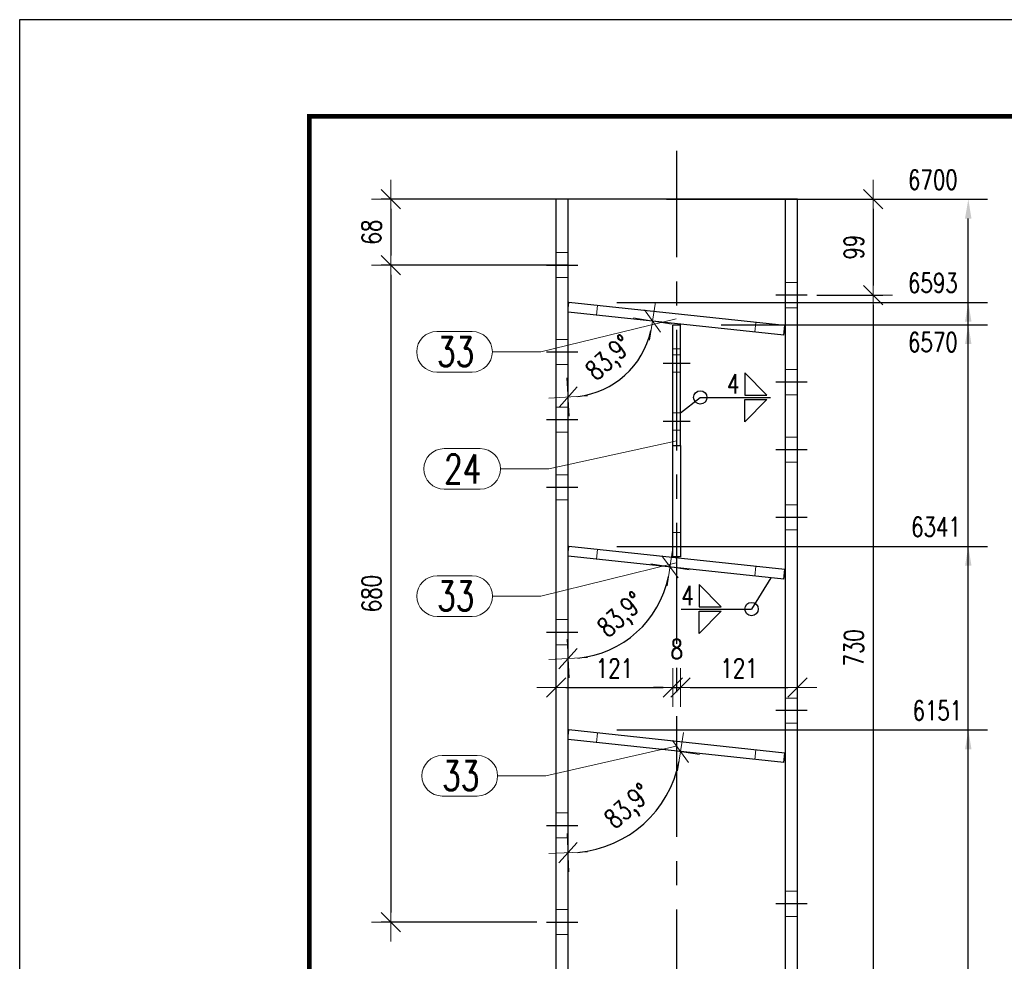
# Model space of a CAD drawing. Header units: millimetres. Extents: x 2097 to 3301, y 14853 to 15503.
# Tile 27 of 97: x 2099 to 2201, y 15377 to 15475. Entities that reach past the tile are written whole.
import ezdxf

# ---------------------------------------------------------------- set-up
doc = ezdxf.new("R2010")
doc.units = ezdxf.units.MM
doc.header["$LTSCALE"] = 10
doc.linetypes.add('HIDDEN', pattern=[0.375, 0.25, -0.125])
doc.linetypes.add('MITTE', pattern=[2, 1.25, -0.25, 0.25, -0.25])
doc.layers.get('Defpoints').update_dxf_attribs({"color": 1})
doc.layers.add('_FORMATKA', color=8, linetype='Continuous', plot=False)
for name, color, linetype, lineweight in [('_RAMKA', 7, 'Continuous', 35), ('PS_DIM', 4, 'Continuous', 13), ('PS_Hidden', 2, 'HIDDEN', 9), ('PS_Pos', 1, 'Continuous', 15), ('PS_SOLID', 7, 'Continuous', 30)]:
    doc.layers.add(name, color=color, linetype=linetype, lineweight=lineweight)
for name, color, linetype in [('PS_MID', 5, 'MITTE'), ('PS_SHAPE', 3, 'Continuous'), ('PS_WELD', 1, 'Continuous')]:
    doc.layers.add(name, color=color, linetype=linetype)
doc.styles.add('simplex', font='simplex.shx', dxfattribs={"width": 0.75})
doc.dimstyles.new('1_10_GŁ_DS1-LS10', dxfattribs={"dimtxt": 2, "dimasz": 2, "dimexe": 2, "dimexo": 5, "dimgap": 1, "dimtad": 1, "dimjust": 4, "dimdec": 0, "dimlfac": 10, "dimtxsty": 'simplex', "dimblk1": 'NONE', "dimsah": 1, "dimcen": 2, "dimclrd": 256, "dimclre": 256, "dimclrt": 3, "dimadec": 1, "dimazin": 0, "dimtfac": 1, "dimtdec": 0, "dimtmove": 2, "dimatfit": 3, "dimfxl": 1, "dimarcsym": 0})
doc.dimstyles.new('1_10_PRZ', dxfattribs={"dimtxt": 2, "dimasz": 1, "dimexe": 2, "dimexo": 5, "dimgap": 1, "dimtad": 1, "dimdec": 0, "dimlfac": 10, "dimtxsty": 'simplex', "dimblk": 'dimznak', "dimcen": 2, "dimse1": 1, "dimse2": 1, "dimclrt": 3, "dimadec": 1, "dimazin": 0, "dimtfac": 1, "dimtdec": 0, "dimtix": 1, "dimtmove": 2, "dimatfit": 3, "dimldrblk": 'dim-grot', "dimfxl": 1, "dimarcsym": 0})
doc.dimstyles.new('1_10_SC', dxfattribs={"dimtxt": 2, "dimasz": 1, "dimexe": 1, "dimexo": 1, "dimgap": 1, "dimtad": 1, "dimdec": 0, "dimlfac": 10, "dimtxsty": 'simplex', "dimblk": 'dimznak', "dimcen": 2, "dimclrd": 256, "dimclre": 256, "dimclrt": 3, "dimadec": 1, "dimazin": 0, "dimtfac": 1, "dimtdec": 0, "dimtix": 1, "dimtmove": 2, "dimatfit": 3, "dimldrblk": 'dim-grot', "dimfxl": 1, "dimarcsym": 0})

# ---------------------------------------------------------------- blocks, each defined once
blk = doc.blocks.new('*D1270')
at = {"layer": 'Defpoints', "color": 0, "transparency": 16777216}
for p in [(2156.2, 15401.11), (2197.58, 15401.11), (2179.89, 15223.91)]:
    blk.add_point(p, dxfattribs=at)
at = {"layer": 'PS_DIM', "lineweight": -2, "transparency": 16777216}
for p, q in [((2161.2, 15401.11), (2199.58, 15401.11)), ((2197.58, 15223.91), (2197.58, 15399.11)), ((2184.89, 15223.91), (2199.58, 15223.91))]:
    blk.add_line(p, q, dxfattribs=at)
at = {"layer": 'PS_DIM', "transparency": 16777216}
blk.add_solid([(2197.24, 15399.11), (2197.91, 15399.11), (2197.58, 15401.11)], dxfattribs=at)
at = {"layer": 'PS_DIM', "color": 3, "transparency": 16777216, "insert": (2194.38, 15403.13), "char_height": 2, "attachment_point": 5, "rotation": 0.0573, "style": 'simplex'}
blk.add_mtext('6151', dxfattribs=at)
blk = doc.blocks.new('_None')
blk = doc.blocks.new('*D1271')
at = {"layer": 'Defpoints', "color": 0, "transparency": 16777216}
for p in [(2156.2, 15420.11), (2197.58, 15420.11), (2179.89, 15223.91)]:
    blk.add_point(p, dxfattribs=at)
at = {"layer": 'PS_DIM', "lineweight": -2, "transparency": 16777216}
for p, q in [((2161.2, 15420.11), (2199.58, 15420.11)), ((2197.58, 15223.91), (2197.58, 15418.11)), ((2184.89, 15223.91), (2199.58, 15223.91))]:
    blk.add_line(p, q, dxfattribs=at)
at = {"layer": 'PS_DIM', "transparency": 16777216}
blk.add_solid([(2197.24, 15418.11), (2197.91, 15418.11), (2197.58, 15420.11)], dxfattribs=at)
at = {"layer": 'PS_DIM', "color": 3, "transparency": 16777216, "insert": (2194.23, 15422.13), "char_height": 2, "attachment_point": 5, "rotation": 0.0573, "style": 'simplex'}
blk.add_mtext('6341', dxfattribs=at)
blk = doc.blocks.new('*D1272')
at = {"layer": 'Defpoints', "color": 0, "transparency": 16777216}
for p in [(2166.99, 15443.04), (2197.58, 15443.04), (2179.89, 15223.91)]:
    blk.add_point(p, dxfattribs=at)
at = {"layer": 'PS_DIM', "lineweight": -2, "transparency": 16777216}
for p, q in [((2171.99, 15443.04), (2199.58, 15443.04)), ((2197.58, 15223.91), (2197.58, 15441.04)), ((2184.89, 15223.91), (2199.58, 15223.91))]:
    blk.add_line(p, q, dxfattribs=at)
at = {"layer": 'PS_DIM', "transparency": 16777216}
blk.add_solid([(2197.24, 15441.04), (2197.91, 15441.04), (2197.58, 15443.04)], dxfattribs=at)
at = {"layer": 'PS_DIM', "color": 3, "transparency": 16777216, "insert": (2193.91, 15441.24), "char_height": 2, "attachment_point": 5, "rotation": 0.0573, "style": 'simplex'}
blk.add_mtext('6570', dxfattribs=at)
blk = doc.blocks.new('*D1273')
at = {"layer": 'Defpoints', "color": 0, "transparency": 16777216}
for p in [(2156.2, 15445.36), (2197.58, 15445.36), (2179.89, 15223.91)]:
    blk.add_point(p, dxfattribs=at)
at = {"layer": 'PS_DIM', "lineweight": -2, "transparency": 16777216}
for p, q in [((2161.2, 15445.36), (2199.58, 15445.36)), ((2197.58, 15223.91), (2197.58, 15443.36)), ((2184.89, 15223.91), (2199.58, 15223.91))]:
    blk.add_line(p, q, dxfattribs=at)
at = {"layer": 'PS_DIM', "transparency": 16777216}
blk.add_solid([(2197.24, 15443.36), (2197.91, 15443.36), (2197.58, 15445.36)], dxfattribs=at)
at = {"layer": 'PS_DIM', "color": 3, "transparency": 16777216, "insert": (2193.91, 15447.38), "char_height": 2, "attachment_point": 5, "rotation": 0.0573, "style": 'simplex'}
blk.add_mtext('6593', dxfattribs=at)
blk = doc.blocks.new('*D1274')
at = {"layer": 'Defpoints', "color": 0, "transparency": 16777216}
for p in [(2161.34, 15456.04), (2197.58, 15456.04), (2179.89, 15223.91)]:
    blk.add_point(p, dxfattribs=at)
at = {"layer": 'PS_DIM', "lineweight": -2, "transparency": 16777216}
for p, q in [((2166.34, 15456.04), (2199.58, 15456.04)), ((2197.58, 15223.91), (2197.58, 15454.04)), ((2184.89, 15223.91), (2199.58, 15223.91))]:
    blk.add_line(p, q, dxfattribs=at)
at = {"layer": 'PS_DIM', "transparency": 16777216}
blk.add_solid([(2197.24, 15454.04), (2197.91, 15454.04), (2197.58, 15456.04)], dxfattribs=at)
at = {"layer": 'PS_DIM', "color": 3, "transparency": 16777216, "insert": (2193.91, 15458.06), "char_height": 2, "attachment_point": 5, "rotation": 0.0573, "style": 'simplex'}
blk.add_mtext('6700', dxfattribs=at)
blk = doc.blocks.new('dimznak')
at = {"color": 0}
for points in [[(0, 2), (0, -2)], [(-2, 0), (2, 0)]]:
    blk.add_lwpolyline(points, dxfattribs=at)
at = {"color": 2}
blk.add_lwpolyline([(1, 1), (-1, -1)], dxfattribs=at)
blk = doc.blocks.new('*D1275')
at = {"layer": 'Defpoints', "color": 0, "transparency": 16777216}
for p in [(2158.33, 15456.04), (2137.78, 15449.23), (2157.14, 15449.23)]:
    blk.add_point(p, dxfattribs=at)
at = {"layer": 'PS_DIM', "lineweight": -2, "transparency": 16777216}
for p, q in [((2157.33, 15456.04), (2136.78, 15456.04)), ((2137.78, 15455.04), (2137.78, 15450.23)), ((2156.14, 15449.23), (2136.78, 15449.23))]:
    blk.add_line(p, q, dxfattribs=at)
for p, rotation in [((2137.78, 15456.04), 90), ((2137.78, 15449.23), 270)]:
    blk.add_blockref('dimznak', p, dxfattribs=dict(at, rotation=rotation))
at = {"layer": 'PS_DIM', "color": 3, "transparency": 16777216, "insert": (2135.78, 15452.64), "char_height": 2, "attachment_point": 5, "rotation": 90, "style": 'simplex'}
blk.add_mtext('68', dxfattribs=at)
blk = doc.blocks.new('dim-grot')
blk.add_hatch(color=256).paths.add_polyline_path([(0, 0), (-2, 0.5), (-2, -0.5)])
blk.add_lwpolyline([(0, 0), (-2, 0.5), (-2, -0.5), (0, 0)])
blk = doc.blocks.new('*D1276')
at = {"layer": 'Defpoints', "color": 0, "transparency": 16777216}
for p in [(2183.1, 15456.04), (2180.89, 15446.11), (2187.72, 15446.11)]:
    blk.add_point(p, dxfattribs=at)
at = {"layer": 'PS_DIM', "lineweight": -2, "transparency": 16777216}
for p, q in [((2184.1, 15456.04), (2188.72, 15456.04)), ((2187.72, 15455.04), (2187.72, 15447.11)), ((2181.89, 15446.11), (2188.72, 15446.11))]:
    blk.add_line(p, q, dxfattribs=at)
for p, rotation in [((2187.72, 15456.04), 90), ((2187.72, 15446.11), 270)]:
    blk.add_blockref('dimznak', p, dxfattribs=dict(at, rotation=rotation))
at = {"layer": 'PS_DIM', "color": 3, "transparency": 16777216, "insert": (2185.72, 15451.08), "char_height": 2, "attachment_point": 5, "rotation": 90, "style": 'simplex'}
blk.add_mtext('99', dxfattribs=at)
blk = doc.blocks.new('*D1277')
at = {"layer": 'Defpoints', "color": 0, "transparency": 16777216}
for p in [(2156.14, 15456.04), (2156.14, 15444.36), (2178.47, 15441.98), (2160.26, 15436.6), (2156.14, 15330.04)]:
    blk.add_point(p, dxfattribs=at)
at = {"layer": 'PS_DIM', "color": 0, "lineweight": -2, "transparency": 16777216}
blk.add_arc((2156.14, 15444.36), 8.79, 276.5191, 347.3889, dxfattribs=at)
for p, rotation in [((2164.88, 15443.43), 80.64844954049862), ((2156.14, 15435.57), 183.2595476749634)]:
    blk.add_blockref('dimznak', p, dxfattribs=dict(at, rotation=rotation))
at = {"layer": 'PS_DIM', "color": 3, "transparency": 16777216, "insert": (2160.55, 15439.45), "char_height": 2, "attachment_point": 5, "rotation": 41.954, "style": 'simplex'}
blk.add_mtext('83,9°', dxfattribs=at)
blk = doc.blocks.new('*D1278')
at = {"layer": 'Defpoints', "color": 0, "transparency": 16777216}
for p in [(2156.14, 15456.04), (2156.14, 15419.11), (2178.47, 15416.73), (2161.12, 15409.74), (2156.14, 15330.04)]:
    blk.add_point(p, dxfattribs=at)
at = {"layer": 'PS_DIM', "color": 0, "lineweight": -2, "transparency": 16777216}
blk.add_arc((2156.14, 15419.11), 10.61, 275.402, 348.506, dxfattribs=at)
for p, rotation in [((2166.69, 15417.99), 81.2070083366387), ((2156.14, 15408.5), 182.700988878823)]:
    blk.add_blockref('dimznak', p, dxfattribs=dict(at, rotation=rotation))
at = {"layer": 'PS_DIM', "color": 3, "transparency": 16777216, "insert": (2161.77, 15412.85), "char_height": 2, "attachment_point": 5, "rotation": 41.954, "style": 'simplex'}
blk.add_mtext('83,9°', dxfattribs=at)
blk = doc.blocks.new('*D1279')
at = {"layer": 'Defpoints', "color": 0, "transparency": 16777216}
for p in [(2156.14, 15456.04), (2156.14, 15400.11), (2178.47, 15397.73), (2161.63, 15389.77), (2156.14, 15330.04)]:
    blk.add_point(p, dxfattribs=at)
at = {"layer": 'PS_DIM', "color": 0, "lineweight": -2, "transparency": 16777216}
blk.add_arc((2156.14, 15400.11), 11.71, 274.8959, 349.0121, dxfattribs=at)
for p, rotation in [((2167.78, 15398.87), 81.460043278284), ((2156.14, 15388.41), 182.447953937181)]:
    blk.add_blockref('dimznak', p, dxfattribs=dict(at, rotation=rotation))
at = {"layer": 'PS_DIM', "color": 3, "transparency": 16777216, "insert": (2162.5, 15393.04), "char_height": 2, "attachment_point": 5, "rotation": 41.954, "style": 'simplex'}
blk.add_mtext('83,9°', dxfattribs=at)
blk = doc.blocks.new('*D1280')
at = {"layer": 'Defpoints', "color": 0, "transparency": 16777216}
for p in [(2166.99, 15423.89), (2154.89, 15422.97), (2166.99, 15405.49)]:
    blk.add_point(p, dxfattribs=at)
at = {"layer": 'PS_DIM', "color": 0, "lineweight": -2, "transparency": 16777216}
blk.add_line((2155.89, 15405.49), (2165.99, 15405.49), dxfattribs=at)
at = {"layer": 'PS_DIM', "color": 0, "lineweight": -2, "transparency": 16777216, "rotation": 180}
blk.add_blockref('dimznak', (2154.89, 15405.49), dxfattribs=at)
at = {"layer": 'PS_DIM', "color": 0, "lineweight": -2, "transparency": 16777216}
blk.add_blockref('dimznak', (2166.99, 15405.49), dxfattribs=at)
at = {"layer": 'PS_DIM', "color": 3, "transparency": 16777216, "insert": (2160.94, 15407.49), "char_height": 2, "attachment_point": 5, "style": 'simplex'}
blk.add_mtext('121', dxfattribs=at)
blk = doc.blocks.new('*D1281')
at = {"layer": 'Defpoints', "color": 0, "transparency": 16777216}
for p in [(2166.99, 15423.89), (2167.79, 15423.11), (2167.79, 15405.49)]:
    blk.add_point(p, dxfattribs=at)
at = {"layer": 'PS_DIM', "color": 0, "lineweight": -2, "transparency": 16777216}
for p, q in [((2165.99, 15405.49), (2164.99, 15405.49)), ((2166.99, 15405.49), (2167.79, 15405.49)), ((2168.79, 15405.49), (2169.79, 15405.49))]:
    blk.add_line(p, q, dxfattribs=at)
blk.add_blockref('dimznak', (2166.99, 15405.49), dxfattribs=at)
at = {"layer": 'PS_DIM', "color": 0, "lineweight": -2, "transparency": 16777216, "rotation": 180}
blk.add_blockref('dimznak', (2167.79, 15405.49), dxfattribs=at)
at = {"layer": 'PS_DIM', "color": 3, "transparency": 16777216, "insert": (2167.39, 15409.47), "char_height": 2, "attachment_point": 5, "style": 'simplex'}
blk.add_mtext('8', dxfattribs=at)
blk = doc.blocks.new('*D1282')
at = {"layer": 'Defpoints', "color": 0, "transparency": 16777216}
for p in [(2167.79, 15423.11), (2179.89, 15418.94), (2179.89, 15405.49)]:
    blk.add_point(p, dxfattribs=at)
at = {"layer": 'PS_DIM', "color": 0, "lineweight": -2, "transparency": 16777216}
blk.add_line((2168.79, 15405.49), (2178.89, 15405.49), dxfattribs=at)
at = {"layer": 'PS_DIM', "color": 0, "lineweight": -2, "transparency": 16777216, "rotation": 180}
blk.add_blockref('dimznak', (2167.79, 15405.49), dxfattribs=at)
at = {"layer": 'PS_DIM', "color": 0, "lineweight": -2, "transparency": 16777216}
blk.add_blockref('dimznak', (2179.89, 15405.49), dxfattribs=at)
at = {"layer": 'PS_DIM', "color": 3, "transparency": 16777216, "insert": (2173.84, 15407.49), "char_height": 2, "attachment_point": 5, "style": 'simplex'}
blk.add_mtext('121', dxfattribs=at)
blk = doc.blocks.new('*D1283')
at = {"layer": 'Defpoints', "color": 0, "transparency": 16777216}
for p in [(2156.14, 15456.04), (2156.14, 15369.74), (2178.47, 15367.35), (2161.1, 15360.4), (2156.14, 15330.04)]:
    blk.add_point(p, dxfattribs=at)
at = {"layer": 'PS_DIM', "color": 0, "lineweight": -2, "transparency": 16777216}
blk.add_arc((2156.14, 15369.74), 10.58, 275.4195, 348.4885, dxfattribs=at)
for p, rotation in [((2166.66, 15368.62), 81.19823152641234), ((2156.14, 15359.16), 182.7097656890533)]:
    blk.add_blockref('dimznak', p, dxfattribs=dict(at, rotation=rotation))
at = {"layer": 'PS_DIM', "color": 3, "transparency": 16777216, "insert": (2161.75, 15363.5), "char_height": 2, "attachment_point": 5, "rotation": 41.954, "style": 'simplex'}
blk.add_mtext('83,9°', dxfattribs=at)
blk = doc.blocks.new('*D1292')
at = {"layer": 'Defpoints', "color": 0, "transparency": 16777216}
for p in [(2181.89, 15446.11), (2180.89, 15373.11), (2187.72, 15373.11)]:
    blk.add_point(p, dxfattribs=at)
at = {"layer": 'PS_DIM', "color": 0, "lineweight": -2, "transparency": 16777216}
blk.add_line((2187.72, 15445.11), (2187.72, 15374.11), dxfattribs=at)
for p, rotation in [((2187.72, 15446.11), 90), ((2187.72, 15373.11), 270)]:
    blk.add_blockref('dimznak', p, dxfattribs=dict(at, rotation=rotation))
at = {"layer": 'PS_DIM', "color": 3, "transparency": 16777216, "insert": (2185.72, 15409.61), "char_height": 2, "attachment_point": 5, "rotation": 90, "style": 'simplex'}
blk.add_mtext('730', dxfattribs=at)
blk = doc.blocks.new('*D1293')
at = {"layer": 'Defpoints', "color": 0, "transparency": 16777216}
for p in [(2146.46, 15449.23), (2137.78, 15381.23), (2153.89, 15381.23)]:
    blk.add_point(p, dxfattribs=at)
at = {"layer": 'PS_DIM', "lineweight": -2, "transparency": 16777216}
for p, q in [((2145.46, 15449.23), (2136.78, 15449.23)), ((2137.78, 15448.23), (2137.78, 15382.23)), ((2152.89, 15381.23), (2136.78, 15381.23))]:
    blk.add_line(p, q, dxfattribs=at)
for p, rotation in [((2137.78, 15449.23), 90), ((2137.78, 15381.23), 270)]:
    blk.add_blockref('dimznak', p, dxfattribs=dict(at, rotation=rotation))
at = {"layer": 'PS_DIM', "color": 3, "transparency": 16777216, "insert": (2135.78, 15415.23), "char_height": 2, "attachment_point": 5, "rotation": 90, "style": 'simplex'}
blk.add_mtext('680', dxfattribs=at)
blk = doc.blocks.new('*X426')
at = {"layer": 'PS_Hidden', "color": 2, "linetype": 'HIDDEN'}
for p, q in [((2356.14, 15450.53), (2354.89, 15450.53)), ((2356.14, 15447.93), (2354.89, 15447.93)), ((2378.64, 15447.41), (2379.89, 15447.41)), ((2359.08, 15444.05), (2359.19, 15445.04)), ((2356.1, 15444.37), (2356.14, 15444.77)), ((2356.14, 15444.36), (2356.1, 15444.37)), ((2378.64, 15444.81), (2379.89, 15444.81)), ((2375.59, 15443.29), (2375.49, 15442.3)), ((2356.14, 15441.53), (2354.89, 15441.53)), ((2366.99, 15440.54), (2367.79, 15440.54)), ((2366.99, 15439.94), (2367.79, 15439.94)), ((2356.14, 15438.93), (2354.89, 15438.93)), ((2366.99, 15438.14), (2367.79, 15438.14)), ((2378.64, 15438.41), (2379.89, 15438.41)), ((2378.64, 15435.81), (2379.89, 15435.81)), ((2356.14, 15434.53), (2354.89, 15434.53)), ((2366.99, 15433.94), (2367.79, 15433.94)), ((2356.14, 15431.93), (2354.89, 15431.93)), ((2366.99, 15432.14), (2367.79, 15432.14)), ((2378.64, 15431.41), (2379.89, 15431.41)), ((2378.64, 15428.81), (2379.89, 15428.81)), ((2356.14, 15427.53), (2354.89, 15427.53)), ((2356.14, 15424.93), (2354.89, 15424.93)), ((2378.64, 15424.41), (2379.89, 15424.41)), ((2367.79, 15421.54), (2366.99, 15421.54)), ((2378.64, 15421.81), (2379.89, 15421.81)), ((2356.1, 15419.12), (2356.14, 15419.52)), ((2359.08, 15418.8), (2359.19, 15419.79)), ((2356.14, 15419.11), (2356.1, 15419.12)), ((2375.59, 15418.04), (2375.49, 15417.05)), ((2356.14, 15412.53), (2354.89, 15412.53)), ((2356.14, 15409.93), (2354.89, 15409.93)), ((2378.64, 15404.41), (2379.89, 15404.41)), ((2378.64, 15401.81), (2379.89, 15401.81)), ((2356.1, 15400.12), (2356.14, 15400.52)), ((2356.14, 15400.11), (2356.1, 15400.12)), ((2359.08, 15399.8), (2359.19, 15400.79)), ((2375.59, 15399.04), (2375.49, 15398.05)), ((2356.14, 15392.53), (2354.89, 15392.53)), ((2356.14, 15389.93), (2354.89, 15389.93)), ((2378.64, 15384.41), (2379.89, 15384.41)), ((2356.14, 15382.53), (2354.89, 15382.53)), ((2378.64, 15381.81), (2379.89, 15381.81)), ((2356.14, 15379.93), (2354.89, 15379.93))]:
    blk.add_line(p, q, dxfattribs=at)
at = {"layer": 'PS_MID', "color": 5, "linetype": 'MITTE'}
for p, q in [((2367.39, 15330.04), (2367.39, 15461.04)), ((2353.89, 15449.23), (2357.14, 15449.23)), ((2353.89, 15449.23), (2357.14, 15449.23)), ((2380.89, 15446.11), (2377.64, 15446.11)), ((2380.89, 15446.11), (2377.64, 15446.11)), ((2353.89, 15440.23), (2357.14, 15440.23)), ((2353.89, 15440.23), (2357.14, 15440.23)), ((2368.79, 15439.04), (2365.99, 15439.04)), ((2368.79, 15439.04), (2365.99, 15439.04)), ((2380.89, 15437.11), (2377.64, 15437.11)), ((2380.89, 15437.11), (2377.64, 15437.11)), ((2353.89, 15433.23), (2357.14, 15433.23)), ((2353.89, 15433.23), (2357.14, 15433.23)), ((2368.79, 15433.04), (2365.99, 15433.04)), ((2368.79, 15433.04), (2365.99, 15433.04)), ((2380.89, 15430.11), (2377.64, 15430.11)), ((2380.89, 15430.11), (2377.64, 15430.11)), ((2353.89, 15426.23), (2357.14, 15426.23)), ((2353.89, 15426.23), (2357.14, 15426.23)), ((2380.89, 15423.11), (2377.64, 15423.11)), ((2380.89, 15423.11), (2377.64, 15423.11)), ((2353.89, 15411.23), (2357.14, 15411.23)), ((2353.89, 15411.23), (2357.14, 15411.23)), ((2380.89, 15403.11), (2377.64, 15403.11)), ((2380.89, 15403.11), (2377.64, 15403.11)), ((2353.89, 15391.23), (2357.14, 15391.23)), ((2353.89, 15391.23), (2357.14, 15391.23)), ((2380.89, 15383.11), (2377.64, 15383.11)), ((2380.89, 15383.11), (2377.64, 15383.11)), ((2353.89, 15381.23), (2357.14, 15381.23)), ((2353.89, 15381.23), (2357.14, 15381.23))]:
    blk.add_line(p, q, dxfattribs=at)
at = {"layer": 'PS_SOLID', "color": 7, "linetype": 'Continuous'}
for p, q in [((2354.89, 15330.04), (2354.89, 15456.04)), ((2356.14, 15456.04), (2354.89, 15456.04)), ((2356.14, 15330.04), (2356.14, 15456.04)), ((2378.64, 15456.04), (2356.14, 15456.04)), ((2378.64, 15330.04), (2378.64, 15456.04)), ((2379.89, 15456.04), (2378.64, 15456.04)), ((2379.89, 15330.04), (2379.89, 15456.04)), ((2356.14, 15444.77), (2356.2, 15445.36)), ((2378.58, 15442.97), (2356.2, 15445.36)), ((2378.47, 15441.98), (2356.14, 15444.36)), ((2366.99, 15443.04), (2367.79, 15443.04)), ((2366.99, 15430.54), (2366.99, 15443.04)), ((2367.79, 15430.54), (2367.79, 15443.04)), ((2378.47, 15441.98), (2378.58, 15442.97)), ((2366.99, 15430.54), (2367.79, 15430.54)), ((2366.99, 15419.04), (2366.99, 15430.54)), ((2367.79, 15430.54), (2367.79, 15419.04)), ((2356.14, 15419.52), (2356.2, 15420.11)), ((2378.58, 15417.72), (2356.2, 15420.11)), ((2378.47, 15416.73), (2356.14, 15419.11)), ((2367.79, 15419.04), (2366.99, 15419.04)), ((2378.47, 15416.73), (2378.58, 15417.72)), ((2356.14, 15400.52), (2356.2, 15401.11)), ((2378.58, 15398.72), (2356.2, 15401.11)), ((2378.47, 15397.73), (2356.14, 15400.11)), ((2378.47, 15397.73), (2378.58, 15398.72))]:
    blk.add_line(p, q, dxfattribs=at)
blk = doc.blocks.new('*X433')
at = {"color": 1}
for p, q in [((2367.34, 15399.42), (2353.84, 15396.37)), ((2343.1, 15398.47), (2346.74, 15398.47)), ((2348.84, 15396.37), (2353.84, 15396.37)), ((2343.1, 15394.27), (2346.74, 15394.27))]:
    blk.add_line(p, q, dxfattribs=at)
for centre, start, end in [((2343.1, 15396.37), 90, 270), ((2346.74, 15396.37), 270, 90)]:
    blk.add_arc(centre, 2.1, start, end, dxfattribs=at)
at = {"color": 2, "style": 'simplex', "width": 0.75}
blk.add_text('33', height=3, dxfattribs=at).set_placement((2343.1, 15394.87))
blk = doc.blocks.new('*X435')
at = {"color": 1}
for p, q in [((2367.34, 15399.42), (2353.84, 15396.37)), ((2343.1, 15398.47), (2346.74, 15398.47)), ((2348.84, 15396.37), (2353.84, 15396.37)), ((2343.1, 15394.27), (2346.74, 15394.27))]:
    blk.add_line(p, q, dxfattribs=at)
for centre, start, end in [((2343.1, 15396.37), 90, 270), ((2346.74, 15396.37), 270, 90)]:
    blk.add_arc(centre, 2.1, start, end, dxfattribs=at)
at = {"color": 2, "style": 'simplex', "width": 0.75}
blk.add_text('33', height=3, dxfattribs=at).set_placement((2343.1, 15394.87))
blk = doc.blocks.new('*X446')
at = {"color": 1}
for p, q in [((2367.39, 15431.04), (2354.15, 15428.13)), ((2343.3, 15430.23), (2347.05, 15430.23)), ((2349.15, 15428.13), (2354.15, 15428.13)), ((2343.3, 15426.03), (2347.05, 15426.03))]:
    blk.add_line(p, q, dxfattribs=at)
for centre, start, end in [((2343.3, 15428.13), 90, 270), ((2347.05, 15428.13), 270, 90)]:
    blk.add_arc(centre, 2.1, start, end, dxfattribs=at)
at = {"color": 2, "style": 'simplex', "width": 0.75}
blk.add_text('24', height=3, dxfattribs=at).set_placement((2343.3, 15426.63))
blk = doc.blocks.new('*X447')
at = {"color": 1}
for p, q in [((2367.39, 15431.04), (2354.15, 15428.13)), ((2343.3, 15430.23), (2347.05, 15430.23)), ((2349.15, 15428.13), (2354.15, 15428.13)), ((2343.3, 15426.03), (2347.05, 15426.03))]:
    blk.add_line(p, q, dxfattribs=at)
for centre, start, end in [((2343.3, 15428.13), 90, 270), ((2347.05, 15428.13), 270, 90)]:
    blk.add_arc(centre, 2.1, start, end, dxfattribs=at)
at = {"color": 2, "style": 'simplex', "width": 0.75}
blk.add_text('24', height=3, dxfattribs=at).set_placement((2343.3, 15426.63))
blk = doc.blocks.new('*X448')
at = {"color": 1}
for p, q in [((2367.34, 15443.67), (2353.3, 15440.25)), ((2342.56, 15442.35), (2346.2, 15442.35)), ((2348.3, 15440.25), (2353.3, 15440.25)), ((2342.56, 15438.15), (2346.2, 15438.15))]:
    blk.add_line(p, q, dxfattribs=at)
for centre, start, end in [((2342.56, 15440.25), 90, 270), ((2346.2, 15440.25), 270, 90)]:
    blk.add_arc(centre, 2.1, start, end, dxfattribs=at)
at = {"color": 2, "style": 'simplex', "width": 0.75}
blk.add_text('33', height=3, dxfattribs=at).set_placement((2342.56, 15438.75))
blk = doc.blocks.new('*X449')
at = {"color": 1}
for p, q in [((2367.34, 15443.67), (2353.3, 15440.25)), ((2342.56, 15442.35), (2346.2, 15442.35)), ((2348.3, 15440.25), (2353.3, 15440.25)), ((2342.56, 15438.15), (2346.2, 15438.15))]:
    blk.add_line(p, q, dxfattribs=at)
for centre, start, end in [((2342.56, 15440.25), 90, 270), ((2346.2, 15440.25), 270, 90)]:
    blk.add_arc(centre, 2.1, start, end, dxfattribs=at)
at = {"color": 2, "style": 'simplex', "width": 0.75}
blk.add_text('33', height=3, dxfattribs=at).set_placement((2342.56, 15438.75))
blk = doc.blocks.new('*X450')
at = {"color": 1}
for p, q in [((2367.34, 15418.42), (2353.32, 15414.96)), ((2342.58, 15417.06), (2346.22, 15417.06)), ((2348.32, 15414.96), (2353.32, 15414.96)), ((2342.58, 15412.86), (2346.22, 15412.86))]:
    blk.add_line(p, q, dxfattribs=at)
for centre, start, end in [((2342.58, 15414.96), 90, 270), ((2346.22, 15414.96), 270, 90)]:
    blk.add_arc(centre, 2.1, start, end, dxfattribs=at)
at = {"color": 2, "style": 'simplex', "width": 0.75}
blk.add_text('33', height=3, dxfattribs=at).set_placement((2342.58, 15413.46))
blk = doc.blocks.new('*X451')
at = {"color": 1}
for p, q in [((2367.34, 15418.42), (2353.32, 15414.96)), ((2342.58, 15417.06), (2346.22, 15417.06)), ((2348.32, 15414.96), (2353.32, 15414.96)), ((2342.58, 15412.86), (2346.22, 15412.86))]:
    blk.add_line(p, q, dxfattribs=at)
for centre, start, end in [((2342.58, 15414.96), 90, 270), ((2346.22, 15414.96), 270, 90)]:
    blk.add_arc(centre, 2.1, start, end, dxfattribs=at)
at = {"color": 2, "style": 'simplex', "width": 0.75}
blk.add_text('33', height=3, dxfattribs=at).set_placement((2342.58, 15413.46))
blk = doc.blocks.new('*X880')
at = {"color": 2}
for p, q in [((2376.73, 15435.76), (2374.43, 15438.06)), ((2374.43, 15438.06), (2374.43, 15435.76)), ((2374.43, 15435.76), (2376.73, 15435.76)), ((2374.43, 15435.3), (2376.73, 15435.3)), ((2376.73, 15435.3), (2374.43, 15433)), ((2374.43, 15433), (2374.43, 15435.3))]:
    blk.add_line(p, q, dxfattribs=at)
at = {"color": 9}
for p, q in [((2367.79, 15433.94), (2369.83, 15435.53)), ((2369.83, 15435.53), (2377.11, 15435.53))]:
    blk.add_line(p, q, dxfattribs=at)
blk.add_circle((2369.83, 15435.53), 0.69, dxfattribs=at)
at = {"color": 3, "style": 'simplex', "width": 0.75}
blk.add_text('4', height=2, dxfattribs=at).set_placement((2372.59, 15435.93))
blk = doc.blocks.new('*X881')
at = {"color": 9}
for p in [(2377.12, 15416.87), (2367.86, 15413.63)]:
    blk.add_line(p, (2375.14, 15413.63), dxfattribs=at)
at = {"color": 2}
for p, q in [((2372, 15413.86), (2369.7, 15416.16)), ((2369.7, 15416.16), (2369.7, 15413.86)), ((2369.7, 15413.86), (2372, 15413.86)), ((2369.7, 15413.4), (2372, 15413.4)), ((2372, 15413.4), (2369.7, 15411.1)), ((2369.7, 15411.1), (2369.7, 15413.4))]:
    blk.add_line(p, q, dxfattribs=at)
at = {"color": 9}
blk.add_circle((2375.14, 15413.63), 0.69, dxfattribs=at)
at = {"color": 3, "style": 'simplex', "width": 0.75}
blk.add_text('4', height=2, dxfattribs=at).set_placement((2367.86, 15414.03))

msp = doc.modelspace()

# ---------------------------------------------------------------- linework, layer by layer
at = {"layer": '_FORMATKA', "lineweight": -3}
msp.add_lwpolyline([(2099.35, 14880.62), (3299.35, 14880.62), (3299.35, 15474.62), (2099.35, 15474.62)], close=True, dxfattribs=at)
at = {"layer": '_RAMKA', "lineweight": -3, "const_width": 0.5}
msp.add_lwpolyline([(2129.35, 14890.62), (3289.35, 14890.62), (3289.35, 15464.62), (2129.35, 15464.62)], close=True, dxfattribs=at)

# ---------------------------------------------------------------- block references
at = {"layer": 'PS_Pos'}
for name in ['*X448', '*X449', '*X446', '*X447', '*X450', '*X451', '*X433', '*X435']:
    msp.add_blockref(name, (-200, 0), dxfattribs=at)
at = {"layer": 'PS_SHAPE', "color": 3}
msp.add_blockref('*X426', (-200, 0), dxfattribs=at)
at = {"layer": 'PS_WELD'}
for name in ['*X880', '*X881']:
    msp.add_blockref(name, (-200, 0), dxfattribs=at)

# ---------------------------------------------------------------- dimensions: what is measured, and where the dimension line sits
at = {"layer": 'PS_DIM'}
for base, p2, text, picture, middle in [((2197.58, 15456.04), (2161.34, 15456.04), '6700', '*D1274', (2193.91, 15458.06)), ((2197.58, 15445.36), (2156.2, 15445.36), '6593', '*D1273', (2193.91, 15447.38)), ((2197.58, 15443.04), (2166.99, 15443.04), '6570', '*D1272', (2193.91, 15441.24)), ((2197.58, 15420.11), (2156.2, 15420.11), '6341', '*D1271', (2194.23, 15422.13)), ((2197.58, 15401.11), (2156.2, 15401.11), '6151', '*D1270', (2194.38, 15403.13))]:
    dim = msp.add_linear_dim(base=base, p1=(2179.89, 15223.91), p2=p2, angle=90, text=text, dimstyle='1_10_GŁ_DS1-LS10', dxfattribs=at)
    dim.commit()
    dim.dimension.update_dxf_attribs({"geometry": picture, "text_midpoint": middle, "dimtype": 160, "text_rotation": 0.0573})
for base, p1, p2, dimstyle, picture, middle in [((2137.78, 15449.23), (2158.33, 15456.04), (2157.14, 15449.23), '1_10_SC', '*D1275', (2135.78, 15452.64)), ((2187.72, 15446.11), (2183.1, 15456.04), (2180.89, 15446.11), '1_10_SC', '*D1276', (2185.72, 15451.08)), ((2137.78, 15381.23), (2146.46, 15449.23), (2153.89, 15381.23), '1_10_SC', '*D1293', (2135.78, 15415.23)), ((2187.72, 15373.11), (2181.89, 15446.11), (2180.89, 15373.11), '1_10_PRZ', '*D1292', (2185.72, 15409.61))]:
    dim = msp.add_linear_dim(base=base, p1=p1, p2=p2, angle=90, dimstyle=dimstyle, dxfattribs=at)
    dim.commit()
    dim.dimension.update_dxf_attribs({"geometry": picture, "text_midpoint": middle})
for base, line1, picture, middle in [((2160.26, 15436.6), ((2178.47, 15441.98), (2156.14, 15444.36)), '*D1277', (2160.55, 15439.45)), ((2161.12, 15409.74), ((2178.47, 15416.73), (2156.14, 15419.11)), '*D1278', (2161.77, 15412.85)), ((2161.63, 15389.77), ((2178.47, 15397.73), (2156.14, 15400.11)), '*D1279', (2162.5, 15393.04)), ((2161.1, 15360.4), ((2178.47, 15367.35), (2156.14, 15369.74)), '*D1283', (2161.75, 15363.5))]:
    dim = msp.add_angular_dim_2l(base=base, line1=line1, line2=((2156.14, 15330.04), (2156.14, 15456.04)), dimstyle='1_10_PRZ', dxfattribs=at)
    dim.commit()
    dim.dimension.update_dxf_attribs({"geometry": picture, "text_midpoint": middle})
for base, p1, p2, picture, middle in [((2166.99, 15405.49), (2154.89, 15422.97), (2166.99, 15423.89), '*D1280', (2160.94, 15407.49)), ((2179.89, 15405.49), (2167.79, 15423.11), (2179.89, 15418.94), '*D1282', (2173.84, 15407.49))]:
    dim = msp.add_linear_dim(base=base, p1=p1, p2=p2, dimstyle='1_10_PRZ', dxfattribs=at)
    dim.commit()
    dim.dimension.update_dxf_attribs({"geometry": picture, "text_midpoint": middle})
dim = msp.add_linear_dim(base=(2167.79, 15405.49), p1=(2166.99, 15423.89), p2=(2167.79, 15423.11), dimstyle='1_10_PRZ', dxfattribs=at)
dim.commit()
dim.dimension.update_dxf_attribs({"geometry": '*D1281', "text_midpoint": (2167.39, 15409.47), "dimtype": 160})

doc.saveas('drawing.dxf')
